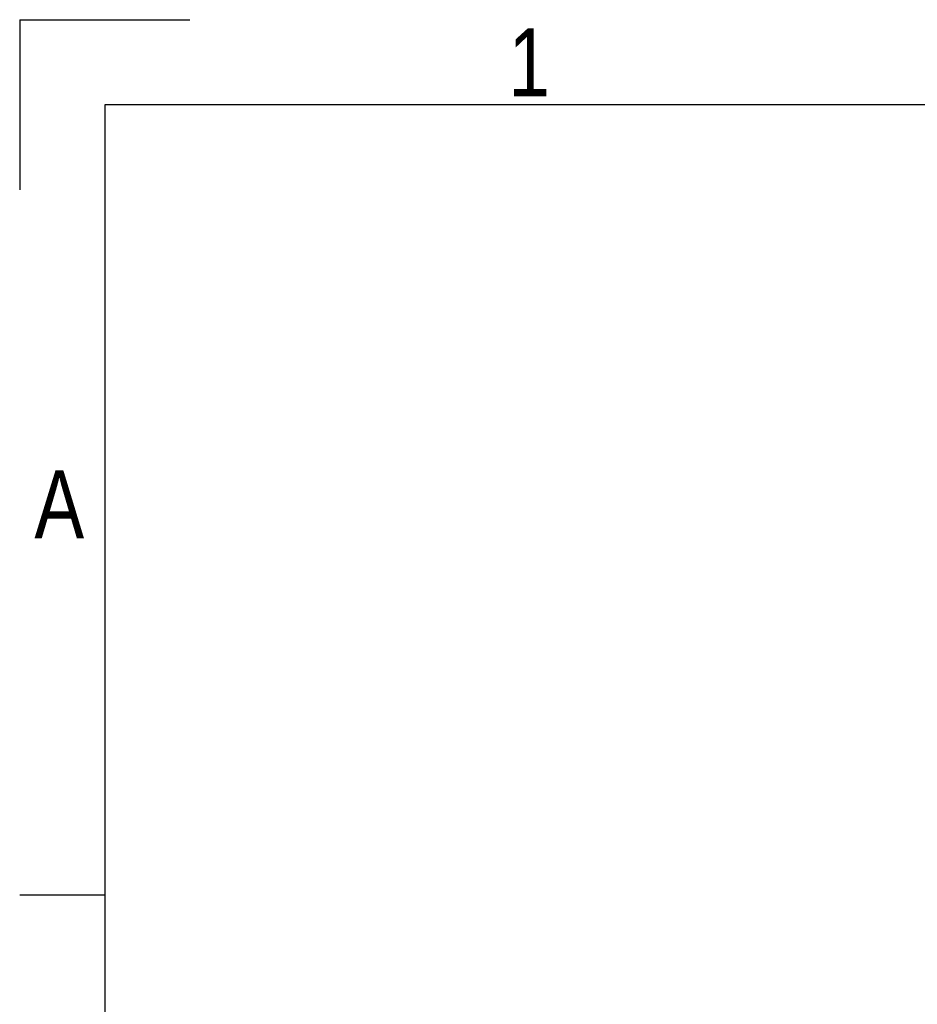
# Model space of a CAD drawing. Header units: millimetres. Extents: x 0 to 420, y 0 to 297.
# Tile 29 of 103: x 0 to 55, y 237 to 297. Entities that reach past the tile are written whole.
import ezdxf

# ---------------------------------------------------------------- set-up
doc = ezdxf.new("R2010")
doc.units = ezdxf.units.MM
doc.layers.add('CARTIGLIO', color=140, linetype='Continuous')
doc.styles.add('SLDTEXTSTYLE2', font='TXT', dxfattribs={"width": 0.821468})

msp = doc.modelspace()

# ---------------------------------------------------------------- linework, layer by layer
at = {"layer": 'CARTIGLIO', "linetype": 'Continuous'}
for p, q in [((0.0059, 296.99679), (0.0059, 286.64835)), ((0.0059, 296.99679), (10.35433, 296.99679)), ((414.8274, 291.82257), (5.18012, 291.82257)), ((5.18012, 291.82257), (5.18012, 5.171)), ((5.18012, 243.70236), (0.0059, 243.70236))]:
    msp.add_line(p, q, dxfattribs=at)

# ---------------------------------------------------------------- texts
at = {"layer": 'CARTIGLIO', "char_height": 4.13937, "attachment_point": 2, "style": 'SLDTEXTSTYLE2'}
for s, insert in [('1', (31.00754, 296.46286)), ('A', (2.41386, 269.55693))]:
    msp.add_mtext(s, dxfattribs=dict(at, insert=insert))

doc.saveas('drawing.dxf')
